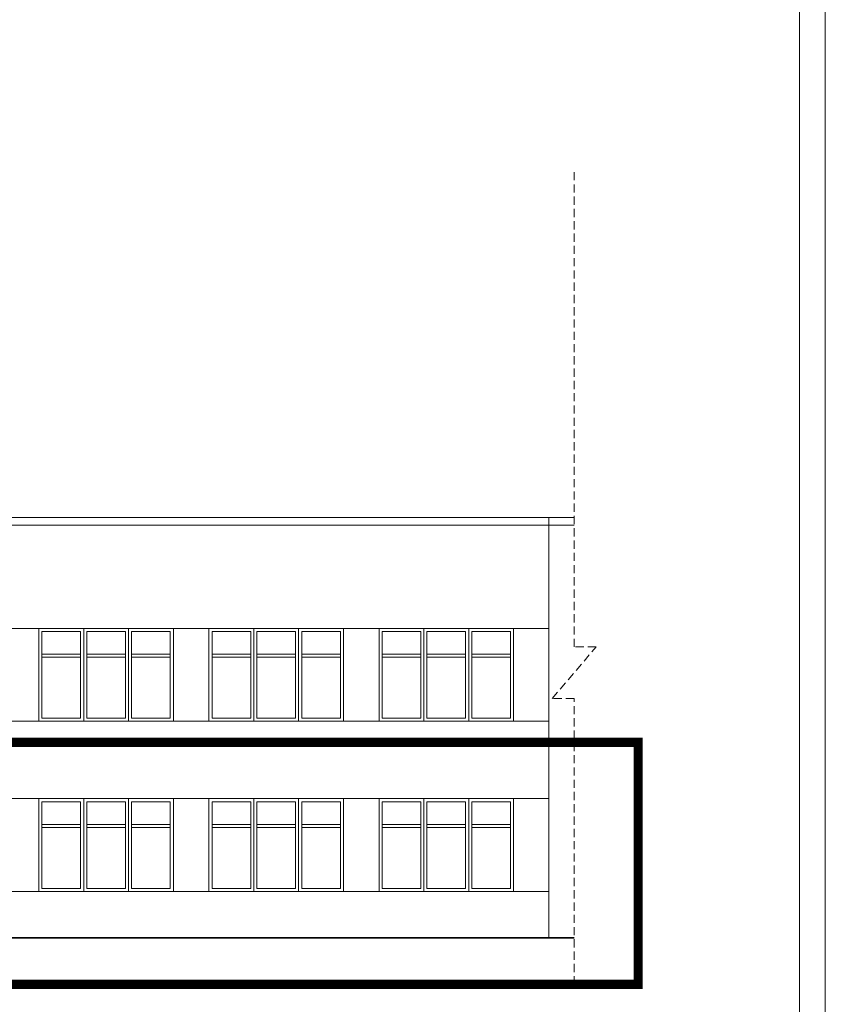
# Model space of a CAD drawing. Header units: millimetres. Extents: x -1194 to 5506, y 19372 to 25312.
# Tile 10 of 11: x 3943 to 5506, y 20433 to 22342. Entities that reach past the tile are written whole.
import ezdxf

# ---------------------------------------------------------------- set-up
doc = ezdxf.new("R2010")
doc.units = ezdxf.units.MM
for name, pattern in [('ACAD_ISO02W100', [15, 12, -3]), ('CACHE2', [4.7625, 3.175, -1.5875]), ('DASHED2', [0.375, 0.25, -0.125])]:
    doc.linetypes.add(name, pattern=pattern)
doc.layers.add('SQ_ELEWACJE', color=7, linetype='Continuous', lineweight=5, true_color=0x3b3b3b)
for name, color, linetype, lineweight in [('SQ_Opisy', 7, 'Continuous', 18), ('SQ_PROJ.Ściany', 7, 'Continuous', 35), ('SQ_ZAKRES_OPRACOWANIA', 7, 'ACAD_ISO02W100', 20)]:
    doc.layers.add(name, color=color, linetype=linetype, lineweight=lineweight)

# ---------------------------------------------------------------- blocks, each defined once
blk = doc.blocks.new('OKNA 180X162 ELEWACJA')
at = {"layer": 'SQ_ELEWACJE'}
for p, q in [((72882, 7640.9), (72882, 7460.9)), ((72969, 7640.9), (72969, 7460.9)), ((72876, 7634.9), (72876, 7466.9)), ((72888, 7634.9), (72888, 7466.9)), ((72963, 7634.9), (72963, 7466.9)), ((72975, 7634.9), (72975, 7466.9)), ((72801, 7590.9), (72876, 7590.9)), ((72801, 7584.9), (72876, 7584.9)), ((72888, 7590.9), (72963, 7590.9)), ((72888, 7584.9), (72963, 7584.9)), ((72975, 7590.9), (73050, 7590.9)), ((72975, 7584.9), (73050, 7584.9))]:
    blk.add_line(p, q, dxfattribs=at)
blk.add_lwpolyline([(72795, 7640.9), (73056, 7640.9), (73056, 7460.9), (72795, 7460.9)], close=True, dxfattribs=at)
for points in [[(72876, 7466.9), (72801, 7466.9), (72801, 7634.9), (72876, 7634.9)], [(72888, 7634.9), (72963, 7634.9)], [(72975, 7634.9), (73050, 7634.9), (73050, 7466.9), (72975, 7466.9)], [(72963, 7466.9), (72888, 7466.9)]]:
    blk.add_lwpolyline(points, dxfattribs=at)

msp = doc.modelspace()

# ---------------------------------------------------------------- linework, layer by layer
at = {"layer": 'SQ_ELEWACJE'}
for p, q in [((5018.8, 21376.8), (275.5, 21376.8)), ((4967.9, 21376.8), (5018.8, 21376.8)), ((4969.9, 21376.8), (4969.9, 20561.6)), ((5018.8, 21361.8), (275.5, 21361.8)), ((275.5, 21161.6), (4969.9, 21161.6)), ((275.5, 20981.6), (4969.9, 20981.6)), ((967, 20831.6), (4969.9, 20831.6)), ((4067.4, 20831.6), (4067.4, 20651.6)), ((4154.4, 20831.6), (4154.4, 20651.6)), ((4397.4, 20831.6), (4397.4, 20651.6)), ((4484.4, 20831.6), (4484.4, 20651.6)), ((4727.4, 20831.6), (4727.4, 20651.6)), ((4814.4, 20831.6), (4814.4, 20651.6)), ((4061.4, 20825.6), (4061.4, 20657.6)), ((4073.4, 20825.6), (4073.4, 20657.6)), ((4148.4, 20825.6), (4148.4, 20657.6)), ((4160.4, 20825.6), (4160.4, 20657.6)), ((4391.4, 20825.6), (4391.4, 20657.6)), ((4403.4, 20825.6), (4403.4, 20657.6)), ((4478.4, 20825.6), (4478.4, 20657.6)), ((4490.4, 20825.6), (4490.4, 20657.6)), ((4721.4, 20825.6), (4721.4, 20657.6)), ((4733.4, 20825.6), (4733.4, 20657.6)), ((4808.4, 20825.6), (4808.4, 20657.6)), ((4820.4, 20825.6), (4820.4, 20657.6)), ((3986.4, 20781.6), (4061.4, 20781.6)), ((3986.4, 20775.6), (4061.4, 20775.6)), ((4073.4, 20781.6), (4148.4, 20781.6)), ((4073.4, 20775.6), (4148.4, 20775.6)), ((4160.4, 20781.6), (4235.4, 20781.6)), ((4160.4, 20775.6), (4235.4, 20775.6)), ((4316.4, 20781.6), (4391.4, 20781.6)), ((4316.4, 20775.6), (4391.4, 20775.6)), ((4403.4, 20781.6), (4478.4, 20781.6)), ((4403.4, 20775.6), (4478.4, 20775.6)), ((4490.4, 20781.6), (4565.4, 20781.6)), ((4490.4, 20775.6), (4565.4, 20775.6)), ((4646.4, 20781.6), (4721.4, 20781.6)), ((4646.4, 20775.6), (4721.4, 20775.6)), ((4733.4, 20781.6), (4808.4, 20781.6)), ((4733.4, 20775.6), (4808.4, 20775.6)), ((4820.4, 20781.6), (4895.4, 20781.6)), ((4820.4, 20775.6), (4895.4, 20775.6)), ((967, 20651.6), (4969.9, 20651.6))]:
    msp.add_line(p, q, dxfattribs=at)
at = {"layer": 'SQ_ELEWACJE', "color": 251, "true_color": 0x696969}
for points in [[(3980.4, 20831.6), (4241.4, 20831.6), (4241.4, 20651.6), (3980.4, 20651.6)], [(4310.4, 20831.6), (4571.4, 20831.6), (4571.4, 20651.6), (4310.4, 20651.6)], [(4640.4, 20831.6), (4901.4, 20831.6), (4901.4, 20651.6), (4640.4, 20651.6)]]:
    msp.add_lwpolyline(points, close=True, dxfattribs=at)
for points in [[(4061.4, 20657.6), (3986.4, 20657.6), (3986.4, 20825.6), (4061.4, 20825.6)], [(4073.4, 20825.6), (4148.4, 20825.6)], [(4160.4, 20825.6), (4235.4, 20825.6), (4235.4, 20657.6), (4160.4, 20657.6)], [(4391.4, 20657.6), (4316.4, 20657.6), (4316.4, 20825.6), (4391.4, 20825.6)], [(4403.4, 20825.6), (4478.4, 20825.6)], [(4490.4, 20825.6), (4565.4, 20825.6), (4565.4, 20657.6), (4490.4, 20657.6)], [(4721.4, 20657.6), (4646.4, 20657.6), (4646.4, 20825.6), (4721.4, 20825.6)], [(4733.4, 20825.6), (4808.4, 20825.6)], [(4820.4, 20825.6), (4895.4, 20825.6), (4895.4, 20657.6), (4820.4, 20657.6)], [(4148.4, 20657.6), (4073.4, 20657.6)], [(4478.4, 20657.6), (4403.4, 20657.6)], [(4808.4, 20657.6), (4733.4, 20657.6)]]:
    msp.add_lwpolyline(points, dxfattribs=at)
at = {"layer": 'SQ_Opisy', "color": 7}
for points in [[(-1193.9, 25312.2), (5506.1, 25312.2), (5506.1, 19372.2), (-1193.9, 19372.2)], [(-943.9, 25262.2), (5456.1, 25262.2), (5456.1, 19422.2), (-943.9, 19422.2)], [(-943.9, 25262.2), (5456.1, 25262.2), (5456.1, 19422.2), (-943.9, 19422.2)]]:
    msp.add_lwpolyline(points, close=True, dxfattribs=at)
at = {"layer": 'SQ_PROJ.Ściany'}
msp.add_line((-661.2, 20561.6), (5018.8, 20561.6), dxfattribs=at)
at = {"layer": 'SQ_ZAKRES_OPRACOWANIA', "linetype": 'CACHE2', "ltscale": 5}
msp.add_lwpolyline([(5018.8, 20471.5), (5018.8, 21025.9), (4976.3, 21025.9), (5061.3, 21125.9), (5018.8, 21125.9), (5018.8, 22048.4)], dxfattribs=at)
at = {"layer": 'SQ_ZAKRES_OPRACOWANIA', "color": 251, "linetype": 'DASHED2', "ltscale": 100, "true_color": 0x636466, "const_width": 18}
msp.add_lwpolyline([(-486.7, 20941), (5143, 20941), (5143, 20471.5), (-486.7, 20471.5)], close=True, dxfattribs=at)

# ---------------------------------------------------------------- block references
at = {"layer": 'SQ_ELEWACJE'}
for p in [(-68814.6, 13520.8), (-68484.6, 13520.8), (-68154.6, 13520.8)]:
    msp.add_blockref('OKNA 180X162 ELEWACJA', p, dxfattribs=at)

doc.saveas('drawing.dxf')
